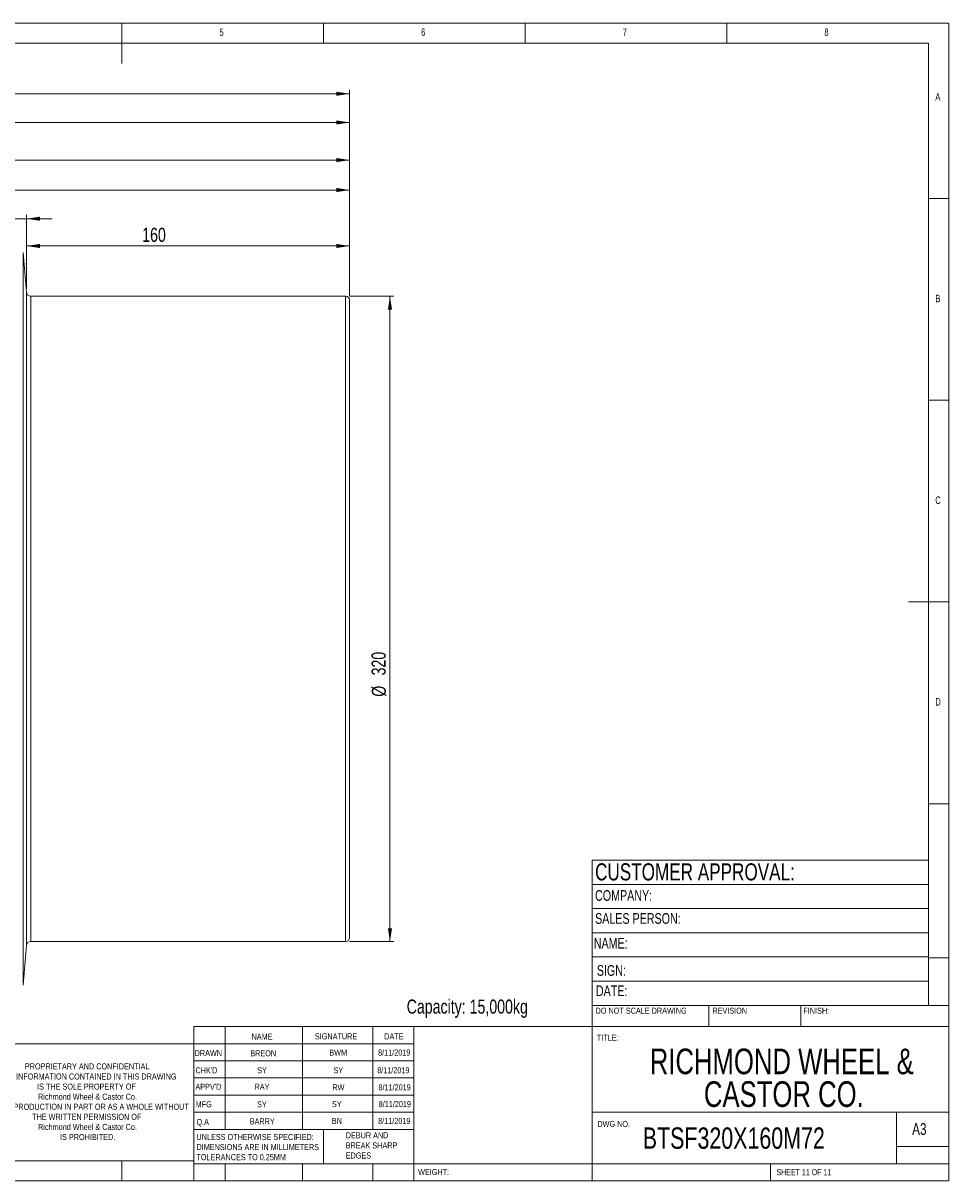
# Model space of a CAD drawing. Header units: millimetres. Extents: x 10 to 831, y 10 to 584.
# Tile 2 of 2: x 371 to 831, y 10 to 584. Entities that reach past the tile are written whole.
import ezdxf

# ---------------------------------------------------------------- set-up
doc = ezdxf.new("R2010")
doc.units = ezdxf.units.MM
doc.header["$LTSCALE"] = 2
doc.styles.add('SLDTEXTSTYLE0', font='TXT', dxfattribs={"width": 0.75})
doc.styles.add('SLDTEXTSTYLE1', font='TXT', dxfattribs={"width": 0.696429})
doc.dimstyles.new('SLDDIMSTYLE0', dxfattribs={"dimtxt": 7, "dimasz": 6.604, "dimexe": 0, "dimexo": 0.0625, "dimgap": 1.75, "dimtad": 1, "dimrnd": 1e-09, "dimzin": 12, "dimdsep": 46, "dimtxsty": 'SLDTEXTSTYLE0', "dimsah": 1, "dimcen": 0.09, "dimadec": 0, "dimazin": 3, "dimtfac": 1, "dimtofl": 0, "dimtmove": 0, "dimatfit": 3, "dimfxl": 0, "dimfrac": 2, "dimtolj": 1, "dimtzin": 12, "dimarcsym": 0})
doc.dimstyles.new('SLDDIMSTYLE1', dxfattribs={"dimtxt": 7, "dimasz": 6.604, "dimexe": 0, "dimexo": 0.0625, "dimgap": 1.75, "dimtad": 1, "dimrnd": 1e-09, "dimzin": 12, "dimdsep": 46, "dimtxsty": 'SLDTEXTSTYLE0', "dimsah": 1, "dimcen": 0.09, "dimadec": 0, "dimazin": 3, "dimtfac": 1, "dimtmove": 0, "dimatfit": 0, "dimfxl": 0, "dimfrac": 2, "dimtolj": 1, "dimtzin": 12, "dimarcsym": 0})

# ---------------------------------------------------------------- blocks, each defined once
blk = doc.blocks.new('SW_NOTE_0')
at = {"color": 0, "linetype": 'Continuous', "lineweight": 0, "char_height": 3, "attachment_point": 1, "style": 'SLDTEXTSTYLE0'}
for s, insert in [('DEBUR AND', (0, 3.87)), ('BREAK SHARP', (0, -1.13)), ('EDGES', (0, -6.13))]:
    blk.add_mtext(s, dxfattribs=dict(at, insert=insert))
blk = doc.blocks.new('SW_NOTE_1')
at = {"color": 0, "linetype": 'Continuous', "lineweight": 0, "char_height": 3, "attachment_point": 1, "style": 'SLDTEXTSTYLE0'}
for s, insert in [('UNLESS OTHERWISE SPECIFIED:', (0, 3.87)), ('DIMENSIONS ARE IN MILLIMETERS', (0, -1.13)), ('TOLERANCES TO 0.25MM', (0, -6.13))]:
    blk.add_mtext(s, dxfattribs=dict(at, insert=insert))
blk = doc.blocks.new('SW_NOTE_2')
at = {"color": 0, "linetype": 'Continuous', "lineweight": 0, "char_height": 12.7, "attachment_point": 2, "style": 'SLDTEXTSTYLE0'}
for s, insert in [('RICHMOND WHEEL &', (84.53, 16.37)), ('CASTOR CO.', (85.57, 0.14))]:
    blk.add_mtext(s, dxfattribs=dict(at, insert=insert))
blk = doc.blocks.new('SW_NOTE_3')
at = {"color": 0, "linetype": 'Continuous', "lineweight": 0, "char_height": 3, "attachment_point": 2, "style": 'SLDTEXTSTYLE0'}
for s, insert in [('PROPRIETARY AND CONFIDENTIAL', (31.45, 3.87)), ('THE INFORMATION CONTAINED IN THIS DRAWING', (31.87, -1.13)), ('Richmond Wheel & Castor Co.', (31.62, -11.13)), ('IS THE SOLE PROPERTY OF', (31.11, -6.13)), ('ANY REPRODUCTION IN PART OR AS A WHOLE WITHOUT', (31.69, -16.13)), ('THE WRITTEN PERMISSION OF', (31.24, -21.13)), ('Richmond Wheel & Castor Co.', (31.62, -26.13)), ('IS PROHIBITED.', (31.71, -31.13))]:
    blk.add_mtext(s, dxfattribs=dict(at, insert=insert))
blk = doc.blocks.new('_D')
at = {"color": 7, "linetype": 'Continuous', "lineweight": 0}
for p, q in [((372.72, 452.45), (372.72, 475.53)), ((372.72, 473.53), (532.88, 473.53)), ((532.88, 448.62), (532.88, 475.53))]:
    blk.add_line(p, q, dxfattribs=at)
for points in [[(372.72, 473.53), (379.32, 472.51), (379.32, 474.54)], [(532.88, 473.53), (526.28, 474.54), (526.28, 472.51)]]:
    blk.add_solid(points, dxfattribs=at)
at = {"color": 7, "linetype": 'Continuous', "lineweight": 0, "insert": (430.02, 482.55, 0.1), "char_height": 7, "attachment_point": 1, "style": 'SLDTEXTSTYLE0'}
blk.add_mtext('160', dxfattribs=at)
blk = doc.blocks.new('_D_1')
at = {"color": 7, "linetype": 'Continuous', "lineweight": 0}
for p, q in [((347.88, 472.12), (347.88, 489.02)), ((372.72, 452.45), (372.72, 489.02)), ((347.88, 487.02), (335.18, 487.02)), ((372.72, 487.02), (347.88, 487.02)), ((372.72, 487.02), (385.42, 487.02))]:
    blk.add_line(p, q, dxfattribs=at)
for points in [[(347.88, 487.02), (341.28, 488.04), (341.28, 486.01)], [(372.72, 487.02), (379.32, 486.01), (379.32, 488.04)]]:
    blk.add_solid(points, dxfattribs=at)
at = {"color": 7, "linetype": 'Continuous', "lineweight": 0, "insert": (355.23, 496.05, 0.1), "char_height": 7, "attachment_point": 1, "style": 'SLDTEXTSTYLE0'}
blk.add_mtext('25', dxfattribs=at)
blk = doc.blocks.new('_D_7')
at = {"color": 7, "linetype": 'Continuous', "lineweight": 0}
for p, q in [((532.88, 448.62), (554.88, 448.62)), ((552.88, 128.62), (552.88, 448.62)), ((532.88, 128.62), (554.88, 128.62))]:
    blk.add_line(p, q, dxfattribs=at)
for points in [[(552.88, 448.62), (551.86, 442.02), (553.9, 442.02)], [(552.88, 128.62), (553.9, 135.22), (551.86, 135.22)]]:
    blk.add_solid(points, dxfattribs=at)
at = {"color": 7, "linetype": 'Continuous', "lineweight": 0, "char_height": 7, "attachment_point": 1, "rotation": 90, "style": 'SLDTEXTSTYLE0'}
for s, insert in [('320', (543.75, 260.59, 0.1)), ('%%c', (543.86, 250.03, 0.1))]:
    blk.add_mtext(s, dxfattribs=dict(at, insert=insert))
blk = doc.blocks.new('_D_9')
at = {"color": 7, "linetype": 'Continuous', "lineweight": 0}
for p, q in [((347.88, 472.12), (347.88, 503.26)), ((532.88, 501.26), (347.88, 501.26)), ((532.88, 448.62), (532.88, 503.26))]:
    blk.add_line(p, q, dxfattribs=at)
for points in [[(347.88, 501.26), (354.48, 500.24), (354.48, 502.28)], [(532.88, 501.26), (526.28, 502.28), (526.28, 500.24)]]:
    blk.add_solid(points, dxfattribs=at)
at = {"color": 7, "linetype": 'Continuous', "lineweight": 0, "insert": (349.8, 510.28, 0.1), "char_height": 7, "attachment_point": 1, "style": 'SLDTEXTSTYLE0'}
blk.add_mtext('185', dxfattribs=at)
blk = doc.blocks.new('_D_10')
at = {"color": 7, "linetype": 'Continuous', "lineweight": 0}
for p, q in [((339.88, 364.12), (339.88, 518.12)), ((532.88, 448.62), (532.88, 518.12)), ((532.88, 516.12), (339.88, 516.12))]:
    blk.add_line(p, q, dxfattribs=at)
for points in [[(339.88, 516.12), (346.48, 515.1), (346.48, 517.14)], [(532.88, 516.12), (526.28, 517.14), (526.28, 515.1)]]:
    blk.add_solid(points, dxfattribs=at)
at = {"color": 7, "linetype": 'Continuous', "lineweight": 0, "insert": (349.8, 525.14, 0.1), "char_height": 7, "attachment_point": 1, "style": 'SLDTEXTSTYLE0'}
blk.add_mtext('193', dxfattribs=at)
blk = doc.blocks.new('_D_11')
at = {"color": 7, "linetype": 'Continuous', "lineweight": 0}
for p, q in [((324.88, 335.62), (324.88, 536.75)), ((324.88, 534.75), (532.88, 534.75)), ((532.88, 448.62), (532.88, 536.75))]:
    blk.add_line(p, q, dxfattribs=at)
for points in [[(324.88, 534.75), (331.48, 533.74), (331.48, 535.77)], [(532.88, 534.75), (526.28, 535.77), (526.28, 533.74)]]:
    blk.add_solid(points, dxfattribs=at)
at = {"color": 7, "linetype": 'Continuous', "lineweight": 0, "insert": (350.57, 543.78, 0.1), "char_height": 7, "attachment_point": 1, "style": 'SLDTEXTSTYLE0'}
blk.add_mtext('208', dxfattribs=at)
blk = doc.blocks.new('_D_12')
at = {"color": 7, "linetype": 'Continuous', "lineweight": 0}
for p, q in [((194.88, 318.12), (194.88, 550.99)), ((194.88, 548.99), (532.88, 548.99)), ((532.88, 448.62), (532.88, 550.99))]:
    blk.add_line(p, q, dxfattribs=at)
for points in [[(194.88, 548.99), (201.48, 547.98), (201.48, 550.01)], [(532.88, 548.99), (526.28, 550.01), (526.28, 547.98)]]:
    blk.add_solid(points, dxfattribs=at)
at = {"color": 7, "linetype": 'Continuous', "lineweight": 0, "insert": (350.57, 558.01, 0.1), "char_height": 7, "attachment_point": 1, "style": 'SLDTEXTSTYLE0'}
blk.add_mtext('338', dxfattribs=at)

msp = doc.modelspace()

# ---------------------------------------------------------------- linework, layer by layer
at = {"color": 7, "linetype": 'Continuous', "lineweight": 0}
for p, q in [((830, 584), (10, 584)), ((420, 584), (420, 564)), ((520, 574), (520, 584)), ((620, 584), (620, 574)), ((720, 574), (720, 584)), ((830, 10), (830, 584)), ((820, 574), (20, 574)), ((820, 574), (820, 120.5)), ((830, 497), (820, 497)), ((820, 397), (830, 397)), ((830, 297), (810, 297)), ((820, 197), (830, 197)), ((653.2, 157), (653.2, 169)), ((653.2, 169), (820, 169)), ((653.2, 97), (653.2, 157)), ((653.2, 157), (820, 157)), ((653.2, 145), (820, 145)), ((653.2, 133), (820, 133)), ((653.2, 121), (820, 121)), ((820, 120.5), (820, 97)), ((820, 120.5), (830, 120.5)), ((653.2, 109), (820, 109)), ((653.2, 97), (830, 97)), ((653.2, 97), (653.2, 10)), ((710.974, 97), (710.974, 86.5)), ((756.565, 97), (756.565, 86.5)), ((830, 86.5), (455.6, 86.5)), ((455.6, 86.5), (455.6, 10)), ((471.2, 86.5), (471.2, 35.5)), ((509.582, 86.5), (509.582, 35.5)), ((544.398, 86.5), (544.398, 35.5)), ((564.8, 10), (564.8, 86.5)), ((564.8, 78), (349.18, 78)), ((564.8, 69.5), (455.6, 69.5)), ((564.8, 61), (455.6, 61)), ((564.8, 52.5), (455.6, 52.5)), ((564.8, 44), (455.6, 44)), ((653.2, 44), (830, 44)), ((804, 18.5), (804, 44)), ((564.8, 35.5), (455.6, 35.5)), ((520, 35.5), (520, 18.5)), ((830, 27), (804, 27)), ((20, 20), (455.6, 20)), ((420, 10), (420, 20)), ((455.6, 18.5), (830, 18.5)), ((471.2, 18.5), (471.2, 10)), ((509.582, 18.5), (509.582, 10)), ((544.398, 18.5), (544.398, 10)), ((741.6, 10), (741.6, 18.5)), ((10, 10), (830, 10))]:
    msp.add_line(p, q, dxfattribs=at)
at = {"color": 7, "linetype": 'Continuous', "lineweight": 15}
for p, q in [((372.721, 450.446), (370.984, 470.295)), ((530.88, 448.621), (374.713, 448.621)), ((532.88, 446.621), (532.88, 130.621)), ((370.984, 106.946), (372.721, 126.795)), ((374.713, 128.621), (530.88, 128.621))]:
    msp.add_line(p, q, dxfattribs=at)
at = {"color": 8, "linetype": 'Continuous', "lineweight": 15}
for p, q in [((370.984, 470.295), (370.984, 106.946)), ((372.721, 126.795), (372.721, 450.446)), ((374.713, 448.621), (374.713, 288.621)), ((530.88, 128.621), (530.88, 448.621)), ((374.713, 288.621), (374.713, 128.621))]:
    msp.add_line(p, q, dxfattribs=at)
at = {"color": 7, "linetype": 'Continuous', "lineweight": 15}
for centre, start, end in [((374.713, 450.621), 185, 270), ((530.88, 446.621), 0, 90), ((374.713, 126.621), 90, 175), ((530.88, 130.621), 270, 0)]:
    msp.add_arc(centre, 2, start, end, dxfattribs=at)

# ---------------------------------------------------------------- block references
at = {"color": 7, "linetype": 'Continuous', "lineweight": 0}
for name, p in [('SW_NOTE_2', (662.639, 59.217)), ('SW_NOTE_3', (371.273, 64.372)), ('SW_NOTE_1', (456.938, 29.372)), ('SW_NOTE_0', (530.943, 30.208))]:
    msp.add_blockref(name, p, dxfattribs=at)

# ---------------------------------------------------------------- texts
for s, insert, char_height, attachment_point, style in [('5', (468.333, 581.336), 3.704, 1, 'SLDTEXTSTYLE0'), ('6', (568.333, 581.336), 3.704, 1, 'SLDTEXTSTYLE0'), ('7', (668.333, 581.336), 3.704, 1, 'SLDTEXTSTYLE0'), ('8', (768.333, 581.336), 3.704, 1, 'SLDTEXTSTYLE0'), ('A', (823.333, 549.336), 3.704, 1, 'SLDTEXTSTYLE0'), ('B', (823.333, 449.336), 3.704, 1, 'SLDTEXTSTYLE0'), ('C', (823.333, 349.336), 3.704, 1, 'SLDTEXTSTYLE0'), ('D', (823.333, 249.336), 3.704, 1, 'SLDTEXTSTYLE0'), ('CUSTOMER APPROVAL:', (654.593, 167.43), 8.46667, 1, 'SLDTEXTSTYLE0'), ('COMPANY:', (654.593, 154.14), 5.2917, 1, 'SLDTEXTSTYLE0'), ('SALES PERSON:', (654.593, 142.735), 5.29167, 1, 'SLDTEXTSTYLE0'), ('NAME:', (653.967, 130.485), 5.2917, 1, 'SLDTEXTSTYLE0'), ('SIGN:', (655.468, 116.961), 5.2917, 1, 'SLDTEXTSTYLE0'), ('DATE:', (655.008, 106.866), 5.2917, 1, 'SLDTEXTSTYLE0'), ('Capacity: 15,000kg', (561.183, 99.896), 7, 1, 'SLDTEXTSTYLE0'), ('DO NOT SCALE DRAWING', (654.87, 95.875), 3, 1, 'SLDTEXTSTYLE0'), ('REVISION', (712.77, 95.875), 3, 1, 'SLDTEXTSTYLE0'), ('FINISH:', (757.89, 95.875), 3, 1, 'SLDTEXTSTYLE0'), ('NAME', (484.244, 83.003), 3, 1, 'SLDTEXTSTYLE0'), ('SIGNATURE', (515.667, 83.124), 3, 1, 'SLDTEXTSTYLE0'), ('DATE', (550.029, 83.152), 3, 1, 'SLDTEXTSTYLE0'), ('TITLE:', (655.512, 82.557), 3, 1, 'SLDTEXTSTYLE0'), ('DRAWN', (456.024, 74.859), 3, 1, 'SLDTEXTSTYLE0'), ('BREON', (490.046, 74.767), 2.9972, 2, 'SLDTEXTSTYLE0'), ('BWM', (527.24, 75.118), 2.9972, 2, 'SLDTEXTSTYLE0'), ('8/11/2019', (554.996, 75.118), 2.9972, 2, 'SLDTEXTSTYLE0'), ("CHK'D", (456.421, 66.309), 3, 1, 'SLDTEXTSTYLE0'), ('SY', (489.439, 66.321), 2.9972, 2, 'SLDTEXTSTYLE0'), ('SY', (527.29, 66.348), 2.9972, 2, 'SLDTEXTSTYLE0'), ('8/11/2019', (554.555, 66.348), 2.9972, 2, 'SLDTEXTSTYLE0'), ("APPV'D", (456.403, 58.129), 3, 1, 'SLDTEXTSTYLE0'), ('RAY', (489.453, 58.129), 2.9972, 2, 'SLDTEXTSTYLE0'), ('RW', (527.297, 57.857), 2.9972, 2, 'SLDTEXTSTYLE0'), ('8/11/2019', (555.195, 57.857), 2.9972, 2, 'SLDTEXTSTYLE0'), ('MFG', (456.51, 49.467), 3, 1, 'SLDTEXTSTYLE0'), ('SY', (489.373, 49.429), 2.9972, 2, 'SLDTEXTSTYLE0'), ('SY', (526.528, 49.548), 2.9972, 2, 'SLDTEXTSTYLE0'), ('8/11/2019', (555.295, 49.548), 2.9972, 2, 'SLDTEXTSTYLE0'), ('Q.A', (456.938, 40.699), 3, 1, 'SLDTEXTSTYLE0'), ('BARRY', (489.543, 41.006), 2.9972, 2, 'SLDTEXTSTYLE0'), ('BN', (526.547, 41.206), 2.9972, 2, 'SLDTEXTSTYLE0'), ('8/11/2019', (555.024, 41.206), 2.9972, 2, 'SLDTEXTSTYLE0'), ('DWG NO.', (655.748, 39.737), 3, 1, 'SLDTEXTSTYLE0'), ('BTSF320X160M72', (678.258, 36.478), 10.58333, 1, 'SLDTEXTSTYLE0'), ('A3', (811.842, 38.601), 5.8208, 1, 'SLDTEXTSTYLE0'), ('WEIGHT:', (566.836, 15.899), 2.9972, 1, 'SLDTEXTSTYLE0'), ('SHEET 11 OF 11', (744.557, 15.8), 3, 1, 'SLDTEXTSTYLE1')]:
    msp.add_mtext(s, dxfattribs=dict(at, insert=insert, char_height=char_height, attachment_point=attachment_point, style=style))

# ---------------------------------------------------------------- dimensions: what is measured, and where the dimension line sits
for base, p1, p2, picture, middle in [((532.88, 548.991), (194.88, 316.121), (532.88, 446.621), '_D_12', (361.173, 548.991)), ((532.88, 534.752), (324.88, 333.621), (532.88, 446.621), '_D_11', (361.173, 534.752)), ((339.88, 516.121), (532.88, 446.621), (339.88, 362.121), '_D_10', (360.403, 516.121)), ((347.88, 501.261), (532.88, 446.621), (347.88, 470.121), '_D_9', (360.403, 501.261))]:
    dim = msp.add_linear_dim(base=base, p1=p1, p2=p2, dimstyle='SLDDIMSTYLE0', dxfattribs=at)
    dim.commit()
    dim.dimension.update_dxf_attribs({"geometry": picture, "text_midpoint": middle, "dimtype": 160})
for base, p2, text, dimstyle, picture, middle in [((347.88, 487.022), (347.88, 470.121), '25', 'SLDDIMSTYLE1', '_D_1', (360.403, 487.022)), ((532.88, 473.528), (532.88, 446.621), '160', 'SLDDIMSTYLE0', '_D', (437.775, 473.528))]:
    dim = msp.add_linear_dim(base=base, p1=(372.721, 450.446), p2=p2, text=text, dimstyle=dimstyle, dxfattribs=at)
    dim.commit()
    dim.dimension.update_dxf_attribs({"geometry": picture, "text_midpoint": middle, "dimtype": 160})
dim = msp.add_linear_dim(base=(552.88, 448.621), p1=(530.88, 128.621), p2=(530.88, 448.621), angle=90, text='%%c<>', dimstyle='SLDDIMSTYLE0', dxfattribs=at)
dim.commit()
dim.dimension.update_dxf_attribs({"geometry": '_D_7', "text_midpoint": (552.88, 265.913), "dimtype": 160})

doc.saveas('drawing.dxf')
